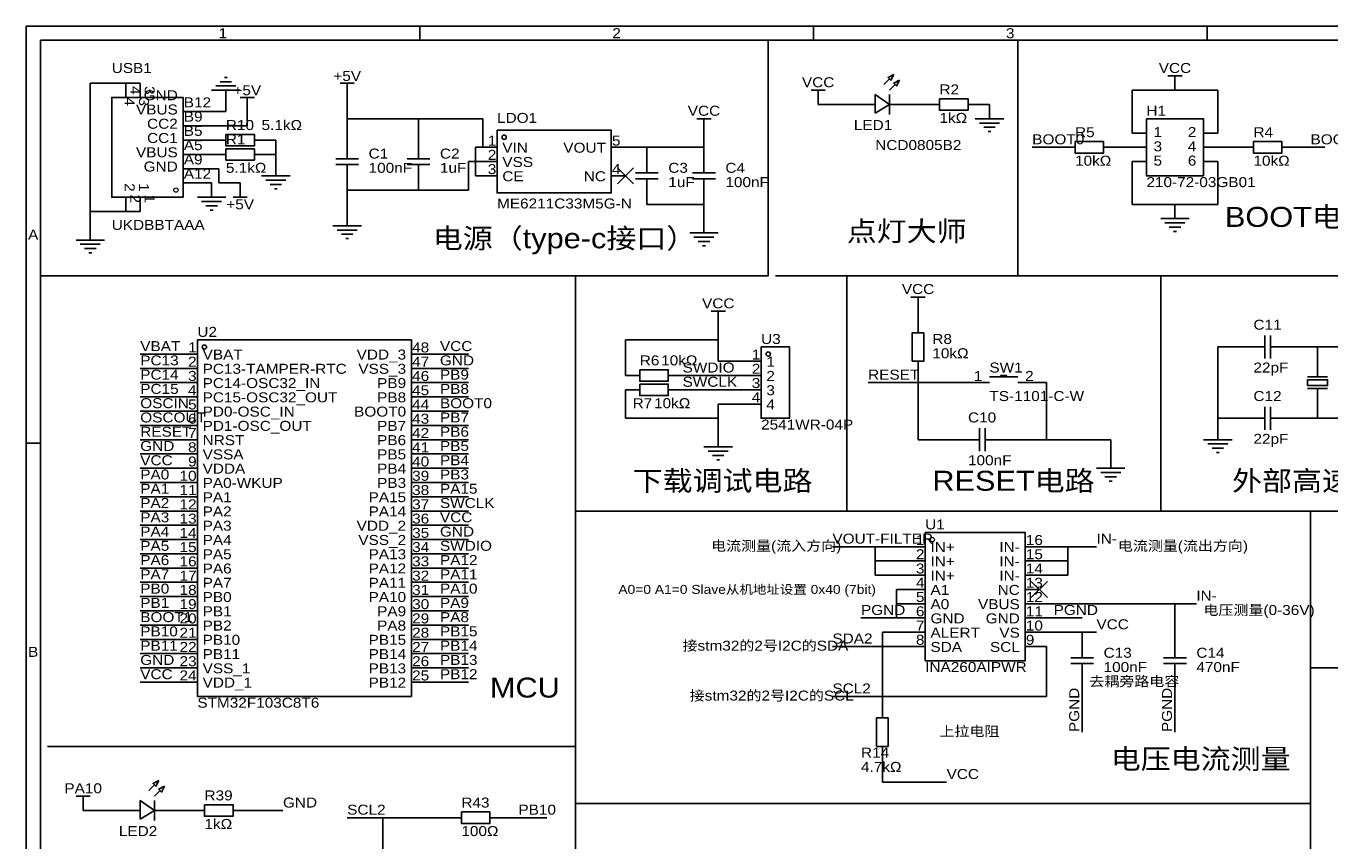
# Model space of a CAD drawing. Header units: millimetres. Extents: x 0 to 420, y 0 to 297.
# Tile 2 of 3: x 0 to 232, y 152 to 297. Entities that reach past the tile are written whole.
import ezdxf
from ezdxf.enums import TextEntityAlignment as Align

# ---------------------------------------------------------------- set-up
doc = ezdxf.new("R2010")
doc.units = ezdxf.units.MM
doc.header["$MEASUREMENT"] = 0
doc.styles.get("Standard").update_dxf_attribs({"font": 'arial.ttf'})

msp = doc.modelspace()

# ---------------------------------------------------------------- linework, layer by layer
at = {"color": 1, "true_color": 0xa00000}
for points in [[(0, 297.18), (420.37, 297.18), (420.37, 0), (0, 0)], [(2.54, 294.64), (417.83, 294.64), (417.83, 2.54), (2.54, 2.54)], [(154.43, 288.54), (153.42, 288.04), (153.92, 287.53)], [(155.45, 287.53), (154.43, 287.02), (154.94, 286.51)], [(27.94, 266.7), (15.24, 266.7), (15.24, 284.48), (27.94, 284.48)], [(151.13, 281.69), (153.67, 283.21), (151.13, 284.99)], [(162.56, 284.23), (167.64, 284.23), (167.64, 282.19), (162.56, 282.19)], [(83.82, 278.64), (104.14, 278.64), (104.14, 267.46), (83.82, 267.46)], [(199.39, 280.67), (209.55, 280.67), (209.55, 270.51), (199.39, 270.51)], [(35.56, 277.88), (40.64, 277.88), (40.64, 275.84), (35.56, 275.84)], [(186.69, 276.61), (191.77, 276.61), (191.77, 274.57), (186.69, 274.57)], [(218.44, 276.61), (223.52, 276.61), (223.52, 274.57), (218.44, 274.57)], [(35.56, 275.34), (40.64, 275.34), (40.64, 273.3), (35.56, 273.3)], [(157.73, 237.49), (157.73, 242.57), (159.77, 242.57), (159.77, 237.49)], [(30.48, 241.3), (68.58, 241.3), (68.58, 177.8), (30.48, 177.8)], [(130.81, 240.03), (135.89, 240.03), (135.89, 227.33), (130.81, 227.33)], [(109.22, 235.97), (114.3, 235.97), (114.3, 233.93), (109.22, 233.93)], [(109.22, 233.43), (114.3, 233.43), (114.3, 231.39), (109.22, 231.39)], [(228.09, 233.17), (228.09, 234.19), (231.65, 234.19), (231.65, 233.17)], [(160.02, 207.01), (177.8, 207.01), (177.8, 184.15), (160.02, 184.15)], [(151.38, 168.91), (151.38, 173.99), (153.42, 173.99), (153.42, 168.91)], [(23.62, 162.81), (22.61, 162.31), (23.11, 161.8)], [(24.64, 161.8), (23.62, 161.29), (24.13, 160.78)], [(20.32, 155.96), (22.86, 157.48), (20.32, 159.26)], [(31.75, 158.5), (36.83, 158.5), (36.83, 156.46), (31.75, 156.46)], [(77.47, 157.23), (82.55, 157.23), (82.55, 155.19), (77.47, 155.19)]]:
    msp.add_lwpolyline(points, close=True, dxfattribs=at)
for points in [[(70.06, 297.18), (70.06, 294.64)], [(140.12, 297.18), (140.12, 294.64)], [(210.19, 297.18), (210.19, 294.64)], [(35.81, 288.04), (35.31, 288.04)], [(152.65, 286.77), (153.67, 287.78)], [(203.2, 288.29), (205.74, 288.29)], [(204.47, 288.29), (204.47, 287.02)], [(38.1, 285.75), (33.02, 285.75)], [(37.34, 286.51), (33.78, 286.51)], [(36.58, 287.27), (34.54, 287.27)], [(55.88, 287.02), (58.42, 287.02)], [(57.15, 287.02), (57.15, 285.75)], [(139.7, 285.75), (142.24, 285.75)], [(140.97, 285.75), (140.97, 284.48)], [(153.67, 285.75), (154.69, 286.77)], [(38.1, 284.48), (40.64, 284.48)], [(39.37, 284.48), (39.37, 283.21)], [(153.67, 281.43), (153.67, 284.99)], [(119.38, 280.67), (121.92, 280.67)], [(120.65, 280.67), (120.65, 279.4)], [(168.91, 280.67), (173.99, 280.67)], [(169.67, 279.91), (173.23, 279.91)], [(170.43, 279.15), (172.47, 279.15)], [(171.2, 278.38), (171.7, 278.38)], [(57.15, 275.59), (57.15, 273.56)], [(69.85, 275.59), (69.85, 273.56)], [(59.18, 273.56), (55.12, 273.56)], [(55.12, 272.54), (59.18, 272.54)], [(57.15, 272.54), (57.15, 270.51)], [(71.88, 273.56), (67.82, 273.56)], [(67.82, 272.54), (71.88, 272.54)], [(69.85, 272.54), (69.85, 270.51)], [(110.49, 273.05), (110.49, 271.02)], [(120.65, 273.05), (120.65, 271.02)], [(41.91, 270.51), (46.99, 270.51)], [(42.67, 269.75), (46.23, 269.75)], [(112.52, 271.02), (108.46, 271.02)], [(108.46, 270), (112.52, 270)], [(110.49, 270), (110.49, 267.97)], [(122.68, 271.02), (118.62, 271.02)], [(118.62, 270), (122.68, 270)], [(120.65, 270), (120.65, 267.97)], [(38.1, 266.7), (38.1, 267.97)], [(43.43, 268.99), (45.47, 268.99)], [(44.2, 268.22), (44.7, 268.22)], [(30.48, 266.7), (35.56, 266.7)], [(31.24, 265.94), (34.8, 265.94)], [(32, 265.18), (34.04, 265.18)], [(39.37, 266.7), (36.83, 266.7)], [(32.77, 264.41), (33.27, 264.41)], [(201.93, 262.89), (207.01, 262.89)], [(54.61, 261.62), (59.69, 261.62)], [(55.37, 260.86), (58.93, 260.86)], [(56.13, 260.1), (58.17, 260.1)], [(118.11, 260.35), (123.19, 260.35)], [(202.69, 262.13), (206.25, 262.13)], [(203.45, 261.37), (205.49, 261.37)], [(204.22, 260.6), (204.72, 260.6)], [(8.89, 259.08), (13.97, 259.08)], [(9.65, 258.32), (13.21, 258.32)], [(56.9, 259.33), (57.4, 259.33)], [(118.87, 259.59), (122.43, 259.59)], [(119.63, 258.83), (121.67, 258.83)], [(120.4, 258.06), (120.9, 258.06)], [(10.41, 257.56), (12.45, 257.56)], [(11.18, 256.79), (11.68, 256.79)], [(157.48, 248.92), (160.02, 248.92)], [(158.75, 248.92), (158.75, 247.65)], [(121.92, 246.38), (124.46, 246.38)], [(123.19, 246.38), (123.19, 245.11)], [(220.47, 238), (220.47, 242.06)], [(221.49, 242.06), (221.49, 238)], [(220.47, 240.03), (218.44, 240.03)], [(223.52, 240.03), (221.49, 240.03)], [(171.45, 234.7), (176.53, 234.7)], [(173.48, 234.7), (173.48, 234.95), (174.5, 234.95), (174.5, 234.7)], [(228.09, 234.7), (231.65, 234.7)], [(229.87, 234.7), (229.87, 236.22)], [(228.09, 232.66), (231.65, 232.66)], [(229.87, 231.14), (229.87, 232.66)], [(220.47, 225.3), (220.47, 229.36)], [(221.49, 229.36), (221.49, 225.3)], [(169.67, 221.49), (169.67, 225.55)], [(170.69, 225.55), (170.69, 221.49)], [(220.47, 227.33), (218.44, 227.33)], [(223.52, 227.33), (221.49, 227.33)], [(0, 222.88), (2.54, 222.88)], [(169.67, 223.52), (167.64, 223.52)], [(172.72, 223.52), (170.69, 223.52)], [(209.55, 223.52), (214.63, 223.52)], [(120.65, 222.25), (125.73, 222.25)], [(121.41, 221.49), (124.97, 221.49)], [(122.17, 220.73), (124.21, 220.73)], [(210.31, 222.76), (213.87, 222.76)], [(211.07, 222), (213.11, 222)], [(211.84, 221.23), (212.34, 221.23)], [(122.94, 219.96), (123.44, 219.96)], [(190.5, 218.44), (195.58, 218.44)], [(191.26, 217.68), (194.82, 217.68)], [(192.02, 216.92), (194.06, 216.92)], [(192.79, 216.15), (193.29, 216.15)], [(187.96, 186.69), (187.96, 184.66)], [(204.47, 186.69), (204.47, 184.66)], [(185.93, 184.66), (189.99, 184.66)], [(189.99, 183.64), (185.93, 183.64)], [(187.96, 183.64), (187.96, 181.61)], [(202.44, 184.66), (206.5, 184.66)], [(206.5, 183.64), (202.44, 183.64)], [(204.47, 183.64), (204.47, 181.61)], [(21.84, 161.04), (22.86, 162.05)], [(22.86, 160.02), (23.88, 161.04)], [(8.89, 160.02), (11.43, 160.02)], [(10.16, 160.02), (10.16, 158.75)], [(22.86, 155.7), (22.86, 159.26)]]:
    msp.add_lwpolyline(points, dxfattribs=at)
at = {"color": 1, "true_color": 0x000000}
for points in [[(2.54, 252.73), (132.08, 252.73), (132.08, 294.64)], [(133.35, 252.73), (176.53, 252.73), (176.53, 294.64)], [(176.53, 252.73), (240.03, 252.73), (240.03, 294.64)], [(97.79, 252.73), (97.79, 168.91), (3.81, 168.91)], [(97.79, 210.82), (146.05, 210.82), (146.05, 252.73)], [(146.05, 210.82), (201.93, 210.82), (201.93, 252.73)], [(201.93, 210.82), (254, 210.82), (254, 252.73)], [(97.79, 158.75), (228.6, 158.75), (228.6, 210.82)], [(228.6, 182.88), (242.57, 182.88)], [(97.79, 168.91), (97.79, 90.17)], [(97.79, 101.6), (228.6, 101.6), (228.6, 160.02)]]:
    msp.add_lwpolyline(points, dxfattribs=at)
at = {"color": 1, "true_color": 0x008800}
for points in [[(11.43, 287.02), (17.78, 287.02)], [(11.43, 264.16), (11.43, 287.02)], [(17.78, 287.02), (20.32, 287.02)], [(204.47, 285.75), (196.85, 285.75)], [(196.85, 285.75), (196.85, 278.13)], [(204.47, 285.75), (212.09, 285.75)], [(212.09, 285.75), (212.09, 278.13)], [(35.56, 281.94), (35.56, 283.21)], [(57.15, 284.48), (57.15, 280.67)], [(147.32, 283.21), (140.97, 283.21)], [(157.48, 283.21), (160.02, 283.21)], [(171.45, 283.21), (170.18, 283.21)], [(30.48, 281.94), (35.56, 281.94)], [(39.37, 279.4), (39.37, 281.94)], [(30.48, 279.4), (39.37, 279.4)], [(57.15, 278.13), (57.15, 280.67)], [(69.85, 280.67), (57.15, 280.67)], [(69.85, 278.13), (69.85, 280.67)], [(81.28, 280.67), (69.85, 280.67)], [(81.28, 275.59), (81.28, 280.67)], [(33.02, 276.86), (30.48, 276.86)], [(43.18, 276.86), (44.45, 276.86)], [(44.45, 274.32), (44.45, 276.86)], [(120.65, 278.13), (120.65, 275.59)], [(33.02, 274.32), (30.48, 274.32)], [(44.45, 274.32), (43.18, 274.32)], [(44.45, 274.32), (44.45, 273.05)], [(80.01, 275.59), (81.28, 275.59)], [(80.01, 270.51), (80.01, 275.59)], [(106.68, 275.59), (110.49, 275.59)], [(110.49, 275.59), (120.65, 275.59)], [(179.07, 275.59), (184.15, 275.59)], [(196.85, 275.59), (194.31, 275.59)], [(215.9, 275.59), (212.09, 275.59)], [(231.14, 275.59), (226.06, 275.59)], [(34.29, 271.78), (30.48, 271.78)], [(34.29, 269.24), (34.29, 271.78)], [(78.74, 267.97), (78.74, 273.05)], [(78.74, 273.05), (81.28, 273.05)], [(196.85, 265.43), (196.85, 273.05)], [(212.09, 273.05), (212.09, 265.43)], [(33.02, 269.24), (30.48, 269.24)], [(38.1, 269.24), (34.29, 269.24)], [(81.28, 270.51), (80.01, 270.51)], [(57.15, 267.97), (57.15, 264.16)], [(57.15, 267.97), (69.85, 267.97)], [(69.85, 267.97), (78.74, 267.97)], [(110.49, 265.43), (120.65, 265.43)], [(120.65, 265.43), (120.65, 262.89)], [(204.47, 265.43), (196.85, 265.43)], [(212.09, 265.43), (204.47, 265.43)], [(11.43, 264.16), (11.43, 261.62)], [(17.78, 264.16), (11.43, 264.16)], [(17.78, 264.16), (20.32, 264.16)], [(158.75, 245.11), (158.75, 246.38)], [(123.19, 241.3), (123.19, 243.84)], [(123.19, 241.3), (106.68, 241.3)], [(106.68, 234.95), (106.68, 241.3)], [(123.19, 237.49), (123.19, 241.3)], [(212.09, 240.03), (212.09, 227.33)], [(215.9, 240.03), (212.09, 240.03)], [(229.87, 240.03), (226.06, 240.03)], [(229.87, 238.76), (229.87, 240.03)], [(229.87, 240.03), (242.57, 240.03)], [(20.32, 238.76), (27.94, 238.76)], [(78.74, 238.76), (71.12, 238.76)], [(123.19, 237.49), (128.27, 237.49)], [(20.32, 236.22), (27.94, 236.22)], [(78.74, 236.22), (71.12, 236.22)], [(116.84, 234.95), (128.27, 234.95)], [(158.75, 234.95), (158.75, 233.68)], [(20.32, 233.68), (27.94, 233.68)], [(78.74, 233.68), (71.12, 233.68)], [(106.68, 232.41), (106.68, 227.33)], [(116.84, 232.41), (128.27, 232.41)], [(158.75, 233.68), (149.86, 233.68)], [(158.75, 223.52), (158.75, 233.68)], [(166.37, 233.68), (158.75, 233.68)], [(181.61, 223.52), (181.61, 233.68)], [(20.32, 231.14), (27.94, 231.14)], [(78.74, 231.14), (71.12, 231.14)], [(128.27, 229.87), (123.19, 229.87)], [(123.19, 229.87), (123.19, 227.33)], [(20.32, 228.6), (27.94, 228.6)], [(78.74, 228.6), (71.12, 228.6)], [(229.87, 228.6), (229.87, 227.33)], [(20.32, 226.06), (27.94, 226.06)], [(78.74, 226.06), (71.12, 226.06)], [(106.68, 227.33), (123.19, 227.33)], [(123.19, 224.79), (123.19, 227.33)], [(212.09, 227.33), (215.9, 227.33)], [(212.09, 227.33), (212.09, 226.06)], [(229.87, 227.33), (226.06, 227.33)], [(229.87, 227.33), (242.57, 227.33)], [(20.32, 223.52), (27.94, 223.52)], [(78.74, 223.52), (71.12, 223.52)], [(158.75, 223.52), (165.1, 223.52)], [(181.61, 223.52), (175.26, 223.52)], [(181.61, 223.52), (193.04, 223.52)], [(193.04, 223.52), (193.04, 220.98)], [(20.32, 220.98), (27.94, 220.98)], [(78.74, 220.98), (71.12, 220.98)], [(20.32, 218.44), (27.94, 218.44)], [(78.74, 218.44), (71.12, 218.44)], [(20.32, 215.9), (27.94, 215.9)], [(78.74, 215.9), (71.12, 215.9)], [(20.32, 213.36), (27.94, 213.36)], [(78.74, 213.36), (71.12, 213.36)], [(20.32, 210.82), (27.94, 210.82)], [(71.12, 210.82), (78.74, 210.82)], [(20.32, 208.28), (27.94, 208.28)], [(78.74, 208.28), (71.12, 208.28)], [(20.32, 205.74), (27.94, 205.74)], [(78.74, 205.74), (71.12, 205.74)], [(143.51, 204.47), (151.13, 204.47)], [(151.13, 204.47), (157.48, 204.47)], [(151.13, 204.47), (151.13, 201.93)], [(185.42, 204.47), (180.34, 204.47)], [(185.42, 201.93), (185.42, 204.47)], [(190.5, 204.47), (185.42, 204.47)], [(20.32, 203.2), (27.94, 203.2)], [(71.12, 203.2), (78.74, 203.2)], [(151.13, 199.39), (151.13, 201.93)], [(151.13, 201.93), (157.48, 201.93)], [(185.42, 201.93), (180.34, 201.93)], [(185.42, 201.93), (185.42, 199.39)], [(20.32, 200.66), (27.94, 200.66)], [(78.74, 200.66), (71.12, 200.66)], [(20.32, 198.12), (27.94, 198.12)], [(78.74, 198.12), (71.12, 198.12)], [(157.48, 199.39), (151.13, 199.39)], [(180.34, 199.39), (185.42, 199.39)], [(20.32, 195.58), (27.94, 195.58)], [(78.74, 195.58), (71.12, 195.58)], [(154.94, 196.85), (154.94, 194.31)], [(154.94, 196.85), (157.48, 196.85)], [(20.32, 193.04), (27.94, 193.04)], [(78.74, 193.04), (71.12, 193.04)], [(154.94, 191.77), (154.94, 194.31)], [(157.48, 194.31), (154.94, 194.31)], [(180.34, 194.31), (204.47, 194.31)], [(208.28, 194.31), (204.47, 194.31)], [(204.47, 189.23), (204.47, 194.31)], [(20.32, 190.5), (27.94, 190.5)], [(78.74, 190.5), (71.12, 190.5)], [(148.59, 191.77), (154.94, 191.77)], [(157.48, 191.77), (154.94, 191.77)], [(187.96, 191.77), (180.34, 191.77)], [(152.4, 189.23), (157.48, 189.23)], [(152.4, 189.23), (152.4, 176.53)], [(187.96, 189.23), (180.34, 189.23)], [(187.96, 189.23), (190.5, 189.23)], [(20.32, 187.96), (27.94, 187.96)], [(78.74, 187.96), (71.12, 187.96)], [(157.48, 186.69), (143.51, 186.69)], [(180.34, 186.69), (181.61, 186.69)], [(181.61, 177.8), (181.61, 186.69)], [(20.32, 185.42), (27.94, 185.42)], [(78.74, 185.42), (71.12, 185.42)], [(20.32, 182.88), (27.94, 182.88)], [(78.74, 182.88), (71.12, 182.88)], [(20.32, 180.34), (27.94, 180.34)], [(78.74, 180.34), (71.12, 180.34)], [(187.96, 171.45), (187.96, 179.07)], [(204.47, 171.45), (204.47, 179.07)], [(181.61, 177.8), (143.51, 177.8)], [(152.4, 162.56), (152.4, 166.37)], [(163.83, 162.56), (152.4, 162.56)], [(10.16, 157.48), (16.51, 157.48)], [(29.21, 157.48), (26.67, 157.48)], [(39.37, 157.48), (45.72, 157.48)], [(63.5, 156.21), (57.15, 156.21)], [(63.5, 156.21), (63.5, 142.24)], [(74.93, 156.21), (63.5, 156.21)], [(92.71, 156.21), (85.09, 156.21)]]:
    msp.add_lwpolyline(points, dxfattribs=at)
at = {"color": 1, "true_color": 0x880000}
for points in [[(17.78, 287.02), (17.78, 284.48)], [(20.32, 287.02), (20.32, 284.48)], [(35.56, 283.21), (35.56, 285.75)], [(57.15, 284.48), (57.15, 285.75)], [(204.47, 285.75), (204.47, 287.02)], [(39.37, 281.94), (39.37, 283.21)], [(140.97, 283.21), (140.97, 284.48)], [(147.32, 283.21), (151.13, 283.21)], [(157.48, 283.21), (153.67, 283.21)], [(160.02, 283.21), (162.56, 283.21)], [(170.18, 283.21), (167.64, 283.21)], [(171.45, 283.21), (171.45, 280.67)], [(30.48, 281.94), (27.94, 281.94)], [(30.48, 279.4), (27.94, 279.4)], [(120.65, 278.13), (120.65, 279.4)], [(30.48, 276.86), (27.94, 276.86)], [(33.02, 276.86), (35.56, 276.86)], [(43.18, 276.86), (40.64, 276.86)], [(57.15, 278.13), (57.15, 275.59)], [(69.85, 278.13), (69.85, 275.59)], [(196.85, 278.13), (199.39, 278.13)], [(212.09, 278.13), (209.55, 278.13)], [(30.48, 274.32), (27.94, 274.32)], [(33.02, 274.32), (35.56, 274.32)], [(43.18, 274.32), (40.64, 274.32)], [(81.28, 275.59), (83.82, 275.59)], [(106.68, 275.59), (104.14, 275.59)], [(110.49, 275.59), (110.49, 273.05)], [(120.65, 275.59), (120.65, 273.05)], [(184.15, 275.59), (186.69, 275.59)], [(194.31, 275.59), (191.77, 275.59)], [(196.85, 275.59), (199.39, 275.59)], [(212.09, 275.59), (209.55, 275.59)], [(215.9, 275.59), (218.44, 275.59)], [(226.06, 275.59), (223.52, 275.59)], [(30.48, 271.78), (27.94, 271.78)], [(44.45, 273.05), (44.45, 270.51)], [(81.28, 273.05), (83.82, 273.05)], [(196.85, 273.05), (199.39, 273.05)], [(212.09, 273.05), (209.55, 273.05)], [(30.48, 269.24), (27.94, 269.24)], [(33.02, 269.24), (33.02, 266.7)], [(38.1, 269.24), (38.1, 267.97)], [(57.15, 267.97), (57.15, 270.51)], [(69.85, 267.97), (69.85, 270.51)], [(81.28, 270.51), (83.82, 270.51)], [(106.68, 270.51), (104.14, 270.51)], [(110.49, 265.43), (110.49, 267.97)], [(120.65, 265.43), (120.65, 267.97)], [(17.78, 264.16), (17.78, 266.7)], [(20.32, 264.16), (20.32, 266.7)], [(204.47, 265.43), (204.47, 262.89)], [(57.15, 264.16), (57.15, 261.62)], [(120.65, 262.89), (120.65, 260.35)], [(11.43, 261.62), (11.43, 259.08)], [(158.75, 246.38), (158.75, 247.65)], [(123.19, 243.84), (123.19, 245.11)], [(158.75, 245.11), (158.75, 242.57)], [(215.9, 240.03), (218.44, 240.03)], [(226.06, 240.03), (223.52, 240.03)], [(27.94, 238.76), (30.48, 238.76)], [(71.12, 238.76), (68.58, 238.76)], [(128.27, 237.49), (130.81, 237.49)], [(158.75, 234.95), (158.75, 237.49)], [(229.87, 238.76), (229.87, 236.22)], [(27.94, 236.22), (30.48, 236.22)], [(71.12, 236.22), (68.58, 236.22)], [(106.68, 234.95), (109.22, 234.95)], [(116.84, 234.95), (114.3, 234.95)], [(128.27, 234.95), (130.81, 234.95)], [(27.94, 233.68), (30.48, 233.68)], [(71.12, 233.68), (68.58, 233.68)], [(106.68, 232.41), (109.22, 232.41)], [(116.84, 232.41), (114.3, 232.41)], [(128.27, 232.41), (130.81, 232.41)], [(166.37, 233.68), (171.45, 233.68)], [(181.61, 233.68), (176.53, 233.68)], [(27.94, 231.14), (30.48, 231.14)], [(71.12, 231.14), (68.58, 231.14)], [(128.27, 229.87), (130.81, 229.87)], [(229.87, 228.6), (229.87, 231.14)], [(27.94, 228.6), (30.48, 228.6)], [(71.12, 228.6), (68.58, 228.6)], [(27.94, 226.06), (30.48, 226.06)], [(71.12, 226.06), (68.58, 226.06)], [(212.09, 226.06), (212.09, 223.52)], [(215.9, 227.33), (218.44, 227.33)], [(226.06, 227.33), (223.52, 227.33)], [(27.94, 223.52), (30.48, 223.52)], [(71.12, 223.52), (68.58, 223.52)], [(123.19, 224.79), (123.19, 222.25)], [(165.1, 223.52), (167.64, 223.52)], [(175.26, 223.52), (172.72, 223.52)], [(27.94, 220.98), (30.48, 220.98)], [(71.12, 220.98), (68.58, 220.98)], [(193.04, 220.98), (193.04, 218.44)], [(27.94, 218.44), (30.48, 218.44)], [(71.12, 218.44), (68.58, 218.44)], [(27.94, 215.9), (30.48, 215.9)], [(71.12, 215.9), (68.58, 215.9)], [(27.94, 213.36), (30.48, 213.36)], [(71.12, 213.36), (68.58, 213.36)], [(27.94, 210.82), (30.48, 210.82)], [(71.12, 210.82), (68.58, 210.82)], [(27.94, 208.28), (30.48, 208.28)], [(71.12, 208.28), (68.58, 208.28)], [(27.94, 205.74), (30.48, 205.74)], [(71.12, 205.74), (68.58, 205.74)], [(157.48, 204.47), (160.02, 204.47)], [(180.34, 204.47), (177.8, 204.47)], [(27.94, 203.2), (30.48, 203.2)], [(71.12, 203.2), (68.58, 203.2)], [(157.48, 201.93), (160.02, 201.93)], [(180.34, 201.93), (177.8, 201.93)], [(27.94, 200.66), (30.48, 200.66)], [(71.12, 200.66), (68.58, 200.66)], [(27.94, 198.12), (30.48, 198.12)], [(71.12, 198.12), (68.58, 198.12)], [(157.48, 199.39), (160.02, 199.39)], [(180.34, 199.39), (177.8, 199.39)], [(27.94, 195.58), (30.48, 195.58)], [(71.12, 195.58), (68.58, 195.58)], [(157.48, 196.85), (160.02, 196.85)], [(180.34, 196.85), (177.8, 196.85)], [(27.94, 193.04), (30.48, 193.04)], [(71.12, 193.04), (68.58, 193.04)], [(157.48, 194.31), (160.02, 194.31)], [(180.34, 194.31), (177.8, 194.31)], [(27.94, 190.5), (30.48, 190.5)], [(71.12, 190.5), (68.58, 190.5)], [(157.48, 191.77), (160.02, 191.77)], [(180.34, 191.77), (177.8, 191.77)], [(157.48, 189.23), (160.02, 189.23)], [(180.34, 189.23), (177.8, 189.23)], [(187.96, 189.23), (187.96, 186.69)], [(204.47, 189.23), (204.47, 186.69)], [(27.94, 187.96), (30.48, 187.96)], [(71.12, 187.96), (68.58, 187.96)], [(157.48, 186.69), (160.02, 186.69)], [(180.34, 186.69), (177.8, 186.69)], [(27.94, 185.42), (30.48, 185.42)], [(71.12, 185.42), (68.58, 185.42)], [(27.94, 182.88), (30.48, 182.88)], [(71.12, 182.88), (68.58, 182.88)], [(187.96, 179.07), (187.96, 181.61)], [(204.47, 179.07), (204.47, 181.61)], [(27.94, 180.34), (30.48, 180.34)], [(71.12, 180.34), (68.58, 180.34)], [(152.4, 176.53), (152.4, 173.99)], [(152.4, 166.37), (152.4, 168.91)], [(10.16, 157.48), (10.16, 158.75)], [(16.51, 157.48), (20.32, 157.48)], [(26.67, 157.48), (22.86, 157.48)], [(29.21, 157.48), (31.75, 157.48)], [(39.37, 157.48), (36.83, 157.48)], [(74.93, 156.21), (77.47, 156.21)], [(85.09, 156.21), (82.55, 156.21)]]:
    msp.add_lwpolyline(points, dxfattribs=at)
at = {"color": 1, "true_color": 0x999999}
for points in [[(108.12, 271.95), (105.24, 269.07)], [(105.24, 271.95), (108.12, 269.07)], [(181.78, 198.29), (178.9, 195.41)], [(178.9, 198.29), (181.78, 195.41)]]:
    msp.add_lwpolyline(points, dxfattribs=at)
at = {"color": 1, "lineweight": 0, "true_color": 0xa00000}
for centre in [(26.67, 267.97), (161.29, 205.74)]:
    msp.add_circle(centre, 0.381, dxfattribs=at)
at = {"true_color": 0x000000}
for centre in [(85.09, 277.37), (85.09, 277.37), (31.75, 240.03), (132.08, 238.76)]:
    msp.add_ellipse(centre, major_axis=(0, 0.381), ratio=1, dxfattribs=at)

# ---------------------------------------------------------------- texts
at = {"color": 1, "true_color": 0xa00000, "width": 1.1}
for s, p in [('1', (35.03, 295.91)), ('2', (105.09, 295.91)), ('3', (175.15, 295.91)), ('A', (1.27, 260.03)), ('B', (1.27, 185.74))]:
    msp.add_text(s, height=1.78, dxfattribs=at).set_placement(p, align=Align.MIDDLE_CENTER)
at = {"color": 1, "true_color": 0x000080, "width": 1.1}
for s, p in [('USB1', (15.24, 288.29)), ('LDO1', (83.82, 279.4)), ('LED1', (147.32, 278.13)), ('U2', (30.48, 241.3)), ('U3', (130.81, 240.03)), ('SW1', (171.45, 234.95)), ('U1', (160.02, 207.01)), ('LED2', (16.51, 152.4))]:
    msp.add_text(s, height=1.778, dxfattribs=at).set_placement(p, align=Align.BOTTOM_LEFT)
for s, p in [('VCC', (204.47, 288.29)), ('VCC', (140.97, 285.75)), ('VCC', (120.65, 280.67)), ('VCC', (158.75, 248.92)), ('VCC', (123.19, 246.38)), ('PA10', (10.16, 160.02))]:
    msp.add_text(s, height=1.778, dxfattribs=at).set_placement(p, align=Align.BOTTOM_CENTER)
for p in [(57.15, 288.29), (39.37, 285.75), (38.1, 265.43)]:
    msp.add_text('+5V', height=1.778, dxfattribs=at).set_placement(p, align=Align.MIDDLE_CENTER)
at = {"color": 1, "true_color": 0x000000, "width": 1.1}
for s, p in [('4', (18.03, 284.97)), ('3', (20.57, 284.97)), ('2', (17.02, 267.69)), ('1', (19.56, 267.69))]:
    msp.add_text(s, height=1.78, rotation=270, dxfattribs=at).set_placement(p, align=Align.BOTTOM_RIGHT)
for s, height, p in [('GND', 1.778, (27, 283.44)), ('VBUS', 1.778, (27, 280.9)), ('CC2', 1.778, (27, 278.36)), ('2', 1.78, (208.28, 276.88)), ('CC1', 1.778, (27, 275.82)), ('1', 1.78, (83.69, 275.36)), ('VOUT', 1.778, (103.2, 274.09)), ('4', 1.78, (208.28, 274.34)), ('VBUS', 1.778, (27, 273.28)), ('2', 1.78, (83.69, 272.82)), ('6', 1.78, (208.28, 271.8)), ('GND', 1.778, (27, 270.74)), ('3', 1.78, (83.69, 270.28)), ('NC', 1.778, (103.2, 269.01)), ('1', 1.78, (30.35, 238.53)), ('VDD_3', 1.778, (67.64, 237.26)), ('1', 1.78, (130.68, 237.26)), ('2', 1.78, (30.35, 235.99)), ('VSS_3', 1.778, (67.64, 234.72)), ('2', 1.78, (130.68, 234.72)), ('3', 1.78, (30.35, 233.45)), ('PB9', 1.778, (67.64, 232.18)), ('3', 1.78, (130.68, 232.18)), ('1', 1.78, (170.18, 233.45)), ('4', 1.78, (30.35, 230.91)), ('5', 1.78, (30.35, 228.37)), ('PB8', 1.778, (67.64, 229.64)), ('4', 1.78, (130.68, 229.64)), ('6', 1.78, (30.35, 225.83)), ('BOOT0', 1.778, (67.64, 227.1)), ('7', 1.78, (30.35, 223.29)), ('PB7', 1.778, (67.64, 224.56)), ('8', 1.78, (30.35, 220.75)), ('PB6', 1.778, (67.64, 222.02)), ('9', 1.78, (30.35, 218.21)), ('PB5', 1.778, (67.64, 219.48)), ('PB4', 1.778, (67.64, 216.94)), ('10', 1.778, (30.35, 215.67)), ('PB3', 1.778, (67.64, 214.4)), ('11', 1.778, (30.35, 213.13)), ('PA15', 1.778, (67.64, 211.86)), ('12', 1.778, (30.35, 210.59)), ('PA14', 1.778, (67.64, 209.32)), ('13', 1.778, (30.35, 208.05)), ('VDD_2', 1.778, (67.64, 206.78)), ('14', 1.778, (30.35, 205.51)), ('VSS_2', 1.778, (67.64, 204.24)), ('1', 1.78, (159.89, 204.24)), ('15', 1.778, (30.35, 202.97)), ('IN-', 1.778, (176.86, 202.97)), ('16', 1.778, (30.35, 200.43)), ('PA13', 1.778, (67.64, 201.7)), ('2', 1.78, (159.89, 201.7)), ('IN-', 1.778, (176.86, 200.43)), ('17', 1.778, (30.35, 197.89)), ('PA12', 1.778, (67.64, 199.16)), ('3', 1.78, (159.89, 199.16)), ('IN-', 1.778, (176.86, 197.89)), ('18', 1.778, (30.35, 195.35)), ('PA11', 1.778, (67.64, 196.62)), ('4', 1.78, (159.89, 196.62)), ('NC', 1.778, (176.86, 195.35)), ('19', 1.778, (30.35, 192.81)), ('PA10', 1.778, (67.64, 194.08)), ('5', 1.78, (159.89, 194.08)), ('VBUS', 1.778, (176.86, 192.81)), ('20', 1.778, (30.35, 190.27)), ('PA9', 1.778, (67.64, 191.54)), ('6', 1.78, (159.89, 191.54)), ('GND', 1.778, (176.86, 190.27)), ('PA8', 1.778, (67.64, 189)), ('7', 1.78, (159.89, 189)), ('21', 1.778, (30.35, 187.73)), ('PB15', 1.778, (67.64, 186.46)), ('8', 1.78, (159.89, 186.46)), ('VS', 1.778, (176.86, 187.73)), ('22', 1.778, (30.35, 185.19)), ('PB14', 1.778, (67.64, 183.92)), ('SCL', 1.778, (176.86, 185.19)), ('23', 1.778, (30.35, 182.65)), ('PB13', 1.778, (67.64, 181.38)), ('24', 1.778, (30.35, 180.11)), ('PB12', 1.778, (67.64, 178.84))]:
    msp.add_text(s, height=height, dxfattribs=at).set_placement(p, align=Align.BOTTOM_RIGHT)
at = {"color": 1, "true_color": 0x0000ff, "width": 1.1}
for s, p in [('R2', (162.56, 284.48)), ('1kΩ', (162.56, 279.4)), ('H1', (199.39, 280.67)), ('R10', (35.56, 278.13)), ('5.1kΩ', (41.91, 278.13)), ('R5', (186.69, 276.86)), ('R4', (218.44, 276.86)), ('R1', (35.56, 275.59)), ('NCD0805B2', (151.13, 274.57)), ('BOOT0', (179.07, 275.59)), ('BOOT1', (228.6, 275.59)), ('C1', (60.96, 273.05)), ('C2', (73.66, 273.05)), ('10kΩ', (186.69, 271.78)), ('10kΩ', (218.44, 271.78)), ('5.1kΩ', (35.56, 270.51)), ('100nF', (60.96, 270.51)), ('1uF', (73.66, 270.51)), ('C3', (114.3, 270.51)), ('C4', (124.46, 270.51)), ('1uF', (114.3, 267.97)), ('100nF', (124.46, 267.97)), ('210-72-03GB01', (199.39, 267.97)), ('ME6211C33M5G-N', (83.82, 264.16)), ('UKDBBTAAA', (15.24, 260.35)), ('C11', (218.44, 242.57)), ('R8', (161.29, 240.03)), ('VBAT', (20.32, 238.76)), ('VCC', (73.66, 238.76)), ('10kΩ', (161.29, 237.49)), ('PC13', (20.32, 236.22)), ('GND', (73.66, 236.22)), ('R6', (109.22, 236.22)), ('10kΩ', (113.03, 236.22)), ('SWDIO', (116.84, 234.95)), ('22pF', (218.44, 234.95)), ('PC14', (20.32, 233.68)), ('PB9', (73.66, 233.68)), ('SWCLK', (116.84, 232.41)), ('RESET', (149.86, 233.68)), ('PC15', (20.32, 231.14)), ('PB8', (73.66, 231.14)), ('TS-1101-C-W', (171.45, 229.87)), ('C12', (218.44, 229.87)), ('OSCIN', (20.32, 228.6)), ('BOOT0', (73.66, 228.6)), ('R7', (107.95, 228.6)), ('10kΩ', (111.76, 228.6)), ('OSCOUT', (20.32, 226.06)), ('PB7', (73.66, 226.06)), ('C10', (167.64, 226.06)), ('RESET', (20.32, 223.52)), ('PB6', (73.66, 223.52)), ('2541WR-04P', (130.81, 224.79)), ('GND', (20.32, 220.98)), ('PB5', (73.66, 220.98)), ('22pF', (218.44, 222.25)), ('VCC', (20.32, 218.44)), ('PB4', (73.66, 218.44)), ('100nF', (167.64, 218.44)), ('PA0', (20.32, 215.9)), ('PB3', (73.66, 215.9)), ('PA1', (20.32, 213.36)), ('PA15', (73.66, 213.36)), ('PA2', (20.32, 210.82)), ('SWCLK', (73.66, 210.82)), ('PA3', (20.32, 208.28)), ('VCC', (73.66, 208.28)), ('PA4', (20.32, 205.74)), ('GND', (73.66, 205.74)), ('VOUT-FILTER', (143.51, 204.47)), ('IN-', (190.5, 204.47)), ('PA5', (20.32, 203.2)), ('SWDIO', (73.66, 203.2)), ('电流测量(流入方向)', (121.92, 203.2)), ('电流测量(流出方向)', (194.31, 203.2)), ('PA6', (20.32, 200.66)), ('PA12', (73.66, 200.66)), ('PA7', (20.32, 198.12)), ('PA11', (73.66, 198.12)), ('PB0', (20.32, 195.58)), ('PA10', (73.66, 195.58)), ('PB1', (20.32, 193.04)), ('PA9', (73.66, 193.04)), ('IN-', (208.28, 194.31)), ('BOOT1', (20.32, 190.5)), ('PA8', (73.66, 190.5)), ('PGND', (148.59, 191.77)), ('PGND', (182.88, 191.77)), ('电压测量(0-36V)', (209.55, 191.77)), ('PB10', (20.32, 187.96)), ('PB15', (73.66, 187.96)), ('VCC', (190.5, 189.23)), ('接stm32的2号I2C的SDA', (116.84, 185.42)), ('SDA2', (143.51, 186.69)), ('PB11', (20.32, 185.42)), ('PB14', (73.66, 185.42)), ('C13', (191.77, 184.15)), ('C14', (208.28, 184.15)), ('GND', (20.32, 182.88)), ('PB13', (73.66, 182.88)), ('INA260AIPWR', (160.02, 181.61)), ('100nF', (191.77, 181.61)), ('470nF', (208.28, 181.61)), ('VCC', (20.32, 180.34)), ('PB12', (73.66, 180.34)), ('去耦旁路电容', (189.23, 179.07)), ('接stm32的2号I2C的SCL', (118.11, 176.53)), ('SCL2', (143.51, 177.8)), ('STM32F103C8T6', (30.48, 175.26)), ('上拉电阻', (162.56, 170.18)), ('R14', (148.59, 166.37)), ('4.7kΩ', (148.59, 163.83)), ('VCC', (163.83, 162.56)), ('R39', (31.75, 158.75)), ('GND', (45.72, 157.48)), ('SCL2', (57.15, 156.21)), ('R43', (77.47, 157.48)), ('PB10', (87.63, 156.21)), ('1kΩ', (31.75, 153.67)), ('100Ω', (77.47, 152.4))]:
    msp.add_text(s, height=1.778, dxfattribs=at).set_placement(p, align=Align.BOTTOM_LEFT)
at = {"color": 1, "true_color": 0x000000, "width": 1.1}
for s, p in [('4', (17.02, 284.46)), ('3', (19.56, 284.46)), ('2', (18.03, 267.19)), ('1', (20.57, 267.19))]:
    msp.add_text(s, height=1.78, rotation=270, dxfattribs=at).set_placement(p, align=Align.BOTTOM_LEFT)
for s, height, p in [('B12', 1.778, (28.07, 282.17)), ('B9', 1.778, (28.07, 279.63)), ('B5', 1.778, (28.07, 277.09)), ('1', 1.78, (200.66, 276.88)), ('A5', 1.778, (28.07, 274.55)), ('VIN', 1.778, (84.76, 274.09)), ('5', 1.78, (104.27, 275.36)), ('3', 1.78, (200.66, 274.34)), ('A9', 1.778, (28.07, 272.01)), ('VSS', 1.778, (84.76, 271.55)), ('5', 1.78, (200.66, 271.8)), ('A12', 1.778, (28.07, 269.47)), ('4', 1.78, (104.27, 270.28)), ('CE', 1.778, (84.76, 269.01)), ('BOOT电路', 3.556, (213.36, 260.35)), ('点灯大师', 3.556, (146.05, 257.81)), ('电源（type-c接口）', 3.556, (72.39, 256.54)), ('VBAT', 1.778, (31.42, 237.26)), ('48', 1.778, (68.71, 238.53)), ('PC13-TAMPER-RTC', 1.778, (31.42, 234.72)), ('47', 1.778, (68.71, 235.99)), ('1', 1.78, (131.75, 235.99)), ('PC14-OSC32_IN', 1.778, (31.42, 232.18)), ('46', 1.778, (68.71, 233.45)), ('2', 1.78, (131.75, 233.45)), ('2', 1.78, (177.8, 233.45)), ('45', 1.778, (68.71, 230.91)), ('3', 1.78, (131.75, 230.91)), ('PC15-OSC32_OUT', 1.778, (31.42, 229.64)), ('44', 1.778, (68.71, 228.37)), ('4', 1.78, (131.75, 228.37)), ('PD0-OSC_IN', 1.778, (31.42, 227.1)), ('43', 1.778, (68.71, 225.83)), ('PD1-OSC_OUT', 1.778, (31.42, 224.56)), ('42', 1.778, (68.71, 223.29)), ('NRST', 1.778, (31.42, 222.02)), ('41', 1.778, (68.71, 220.75)), ('VSSA', 1.778, (31.42, 219.48)), ('40', 1.778, (68.71, 218.21)), ('VDDA', 1.778, (31.42, 216.94)), ('下载调试电路', 3.556, (107.95, 213.36)), ('RESET电路', 3.556, (161.29, 213.36)), ('外部高速时钟', 3.556, (214.63, 213.36)), ('PA0-WKUP', 1.778, (31.42, 214.4)), ('39', 1.778, (68.71, 215.67)), ('PA1', 1.778, (31.42, 211.86)), ('38', 1.778, (68.71, 213.13)), ('PA2', 1.778, (31.42, 209.32)), ('37', 1.778, (68.71, 210.59)), ('PA3', 1.778, (31.42, 206.78)), ('36', 1.778, (68.71, 208.05)), ('PA4', 1.778, (31.42, 204.24)), ('35', 1.778, (68.71, 205.51)), ('16', 1.778, (177.93, 204.24)), ('34', 1.778, (68.71, 202.97)), ('IN+', 1.778, (160.96, 202.97)), ('PA5', 1.778, (31.42, 201.7)), ('33', 1.778, (68.71, 200.43)), ('IN+', 1.778, (160.96, 200.43)), ('15', 1.778, (177.93, 201.7)), ('PA6', 1.778, (31.42, 199.16)), ('32', 1.778, (68.71, 197.89)), ('IN+', 1.778, (160.96, 197.89)), ('14', 1.778, (177.93, 199.16)), ('PA7', 1.778, (31.42, 196.62)), ('31', 1.778, (68.71, 195.35)), ('A1', 1.778, (160.96, 195.35)), ('13', 1.778, (177.93, 196.62)), ('PB0', 1.778, (31.42, 194.08)), ('30', 1.778, (68.71, 192.81)), ('A0', 1.778, (160.96, 192.81)), ('12', 1.778, (177.93, 194.08)), ('PB1', 1.778, (31.42, 191.54)), ('29', 1.778, (68.71, 190.27)), ('GND', 1.778, (160.96, 190.27)), ('11', 1.778, (177.93, 191.54)), ('PB2', 1.778, (31.42, 189)), ('10', 1.778, (177.93, 189)), ('PB10', 1.778, (31.42, 186.46)), ('28', 1.778, (68.71, 187.73)), ('ALERT', 1.778, (160.96, 187.73)), ('9', 1.78, (177.93, 186.46)), ('PB11', 1.778, (31.42, 183.92)), ('27', 1.778, (68.71, 185.19)), ('SDA', 1.778, (160.96, 185.19)), ('VSS_1', 1.778, (31.42, 181.38)), ('26', 1.778, (68.71, 182.65)), ('VDD_1', 1.778, (31.42, 178.84)), ('25', 1.778, (68.71, 180.11)), ('MCU', 3.556, (82.55, 176.53)), ('电压电流测量', 3.556, (193.04, 163.83))]:
    msp.add_text(s, height=height, dxfattribs=at).set_placement(p, align=Align.BOTTOM_LEFT)
at = {"color": 1, "true_color": 0xff0099, "width": 1.1}
msp.add_text('A0=0 A1=0 Slave从机地址设置 0x40 (7bit)', height=1.6002, dxfattribs=at).set_placement((105.41, 195.58), align=Align.BOTTOM_LEFT)
at = {"color": 1, "true_color": 0x0000ff, "width": 1.1}
for p in [(187.96, 171.45), (204.47, 171.45)]:
    msp.add_text('PGND', height=1.778, rotation=90, dxfattribs=at).set_placement(p, align=Align.BOTTOM_LEFT)

doc.saveas('drawing.dxf')
